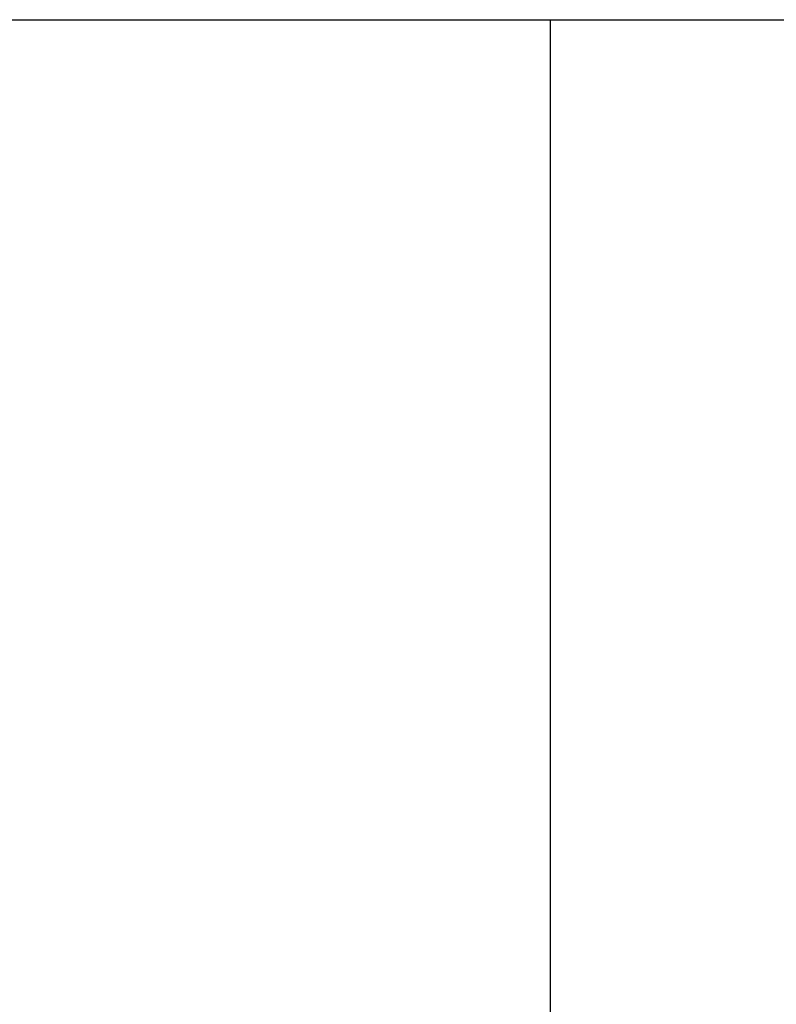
# Model space of a CAD drawing. Header units: inches. Extents: x -9715 to 27308, y -24775 to -3453.
# Tile 95 of 196: x 6672.6565 to 6672.6768, y -21020.5516 to -21020.5251. Entities that reach past the tile are written whole.
import ezdxf

# ---------------------------------------------------------------- set-up
doc = ezdxf.new("R2010")
doc.units = ezdxf.units.IN
doc.header["$MEASUREMENT"] = 0
doc.linetypes.add('HIDDENX2', pattern=[0.75, 0.5, -0.25])
doc.layers.add('S-SECT-SHPS', color=3, linetype='Continuous', lineweight=25)
doc.layers.add('S-WALL-CONC', color=2, linetype='Continuous')

msp = doc.modelspace()

# ---------------------------------------------------------------- linework, layer by layer
at = {"layer": 'S-SECT-SHPS'}
msp.add_line((6608.907352, -21020.525128, 41.666667), (7000.907352, -21020.525128, 41.666667), dxfattribs=at)
at = {"layer": 'S-SECT-SHPS', "color": 1, "linetype": 'HIDDENX2', "ltscale": 5}
msp.add_line((6672.670747, -21048.525128, 41.666667), (6672.670747, -21020.525128, 41.666667), dxfattribs=at)
at = {"layer": 'S-WALL-CONC'}
msp.add_open_spline([(6622.433909, -21101.535845, 41.666667), (6625.591043, -21100.220345, 41.666667), (6624.569461, -21087.65417, 41.666667), (6610.875144, -21088.547061, 41.666667), (6613.454629, -21078.220128, 41.666667), (6610.065542, -21069.552509, 41.666667), (6615.434541, -21060.22538, 41.666667), (6606.785037, -21044.792468, 41.666667), (6643.940509, -21042.233954, 41.666667), (6673.624006, -21064.120526, 41.666667), (6714.435278, -21017.538784, 41.666667), (6756.613329, -21029.124703, 41.666667), (6770.718919, -21020.525128, 41.666667)], degree=3, knots=[0, 0, 0, 0, 10.260717, 21.600845, 27.61396, 36.512223, 49.341408, 55.568565, 82.250054, 113.553625, 169.360952, 222.912565, 222.912565, 222.912565, 222.912565], dxfattribs=at)

doc.saveas('drawing.dxf')
